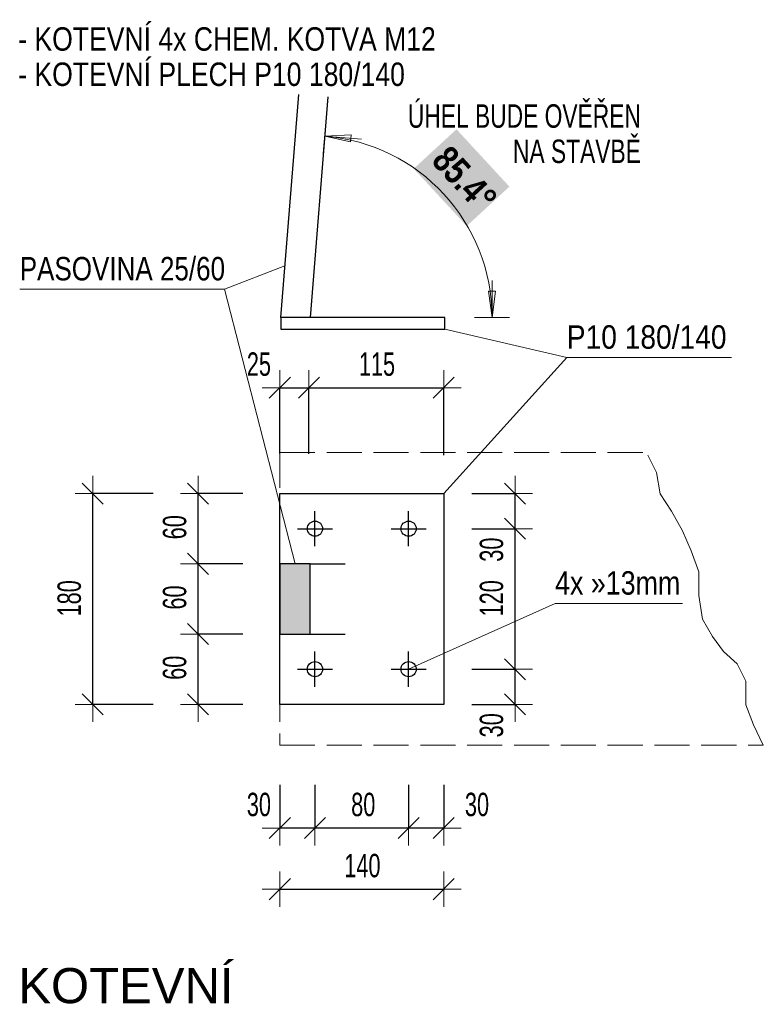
# Model space of a CAD drawing. Header units: millimetres. Extents: x -27650 to 9270, y -105989 to -87594.
# Tile 8 of 15: x 2351 to 2987, y -91762 to -90921. Entities that reach past the tile are written whole.
import ezdxf

# ---------------------------------------------------------------- set-up
doc = ezdxf.new("R2010")
doc.units = ezdxf.units.MM
doc.header["$PDMODE"] = 65
doc.linetypes.add('Carkovana 2x_1_1', pattern=[40, 30, -10])
doc.linetypes.add('JIS_09_15', pattern=[60, 30, -10, 0, -10, 0, -10])
doc.layers.add('XR$3$(Z17) - KOTVENÍ 1_5_1', color=7, linetype='Continuous', lineweight=25)
doc.styles.add('ARIAL', font='ARIAL.TTF')
doc.styles.add('ARIALNARROW', font='ARIALN.TTF')
doc.dimstyles.new('DIMSTYLE_12', dxfattribs={"dimtxt": 20, "dimasz": 30, "dimexe": 0, "dimexo": 0, "dimgap": 10, "dimtad": 2, "dimdec": 0, "dimrnd": 1, "dimzin": 12, "dimdsep": 46, "dimtxsty": 'ARIALNARROW', "dimblk1": 'ALL_ML_STRICH', "dimblk2": 'ALL_ML_STRICH', "dimsah": 1, "dimcen": 0, "dimclrd": 6, "dimclre": 6, "dimclrt": 6, "dimadec": 0, "dimazin": 0, "dimtfac": 1, "dimtdec": 0, "dimtix": 1, "dimtmove": 2, "dimatfit": 3, "dimfxl": 0, "dimtvp": 1.2, "dimtzin": 0, "dimlwd": 0, "dimlwe": 13, "dimarcsym": 0})
doc.dimstyles.new('DIMSTYLE_13', dxfattribs={"dimtxt": 20, "dimasz": 30, "dimexe": 0, "dimexo": 0, "dimgap": 10, "dimtad": 2, "dimdec": 0, "dimrnd": 1, "dimzin": 12, "dimdsep": 46, "dimtxsty": 'ARIALNARROW', "dimblk1": 'ALL_ML_STRICH', "dimblk2": 'ALL_ML_STRICH', "dimsah": 1, "dimcen": 0, "dimclrd": 6, "dimclre": 6, "dimclrt": 6, "dimadec": 0, "dimazin": 0, "dimtfac": 1, "dimtdec": 0, "dimtix": 1, "dimtmove": 2, "dimatfit": 3, "dimfxl": 0, "dimtzin": 0, "dimlwd": 0, "dimlwe": 13, "dimarcsym": 0})
doc.dimstyles.new('DIMSTYLE_14', dxfattribs={"dimtxt": 20, "dimasz": 30, "dimexe": 0, "dimexo": 0, "dimgap": 10, "dimtad": 2, "dimdec": 0, "dimrnd": 1, "dimzin": 12, "dimdsep": 46, "dimtxsty": 'ARIALNARROW', "dimblk1": 'ALL_ML_STRICH', "dimblk2": 'ALL_ML_STRICH', "dimsah": 1, "dimcen": 0, "dimclrd": 6, "dimclre": 6, "dimclrt": 6, "dimadec": 0, "dimazin": 0, "dimtfac": 1, "dimtdec": 0, "dimtix": 1, "dimtmove": 2, "dimatfit": 3, "dimfxl": 0, "dimtvp": 1.2, "dimtzin": 0, "dimlwd": 0, "dimlwe": 13, "dimarcsym": 0})
doc.dimstyles.new('DIMSTYLE_15', dxfattribs={"dimtxt": 20, "dimasz": 30, "dimexe": 0, "dimexo": 0, "dimgap": 10, "dimtad": 2, "dimdec": 0, "dimrnd": 1, "dimzin": 12, "dimdsep": 46, "dimtxsty": 'ARIALNARROW', "dimblk1": 'ALL_ML_STRICH', "dimblk2": 'ALL_ML_STRICH', "dimsah": 1, "dimcen": 0, "dimclrd": 6, "dimclre": 6, "dimclrt": 6, "dimadec": 0, "dimazin": 0, "dimtfac": 1, "dimtdec": 0, "dimtix": 1, "dimtmove": 2, "dimatfit": 3, "dimfxl": 0, "dimtzin": 0, "dimlwd": 0, "dimlwe": 13, "dimarcsym": 0})

# ---------------------------------------------------------------- blocks, each defined once
blk = doc.blocks.new('ALL_ML_STRICH')
at = {"color": 0, "linetype": 'ByBlock', "lineweight": -2}
for p, q in [((-0.3, -0.3), (0.3, 0.3)), ((0, -0.5), (0, 0.5)), ((-1, 0), (0.5, 0))]:
    blk.add_line(p, q, dxfattribs=at)
blk = doc.blocks.new('*D100')
at = {"layer": 'DEFPOINTS', "color": 6, "linetype": 'Continuous', "lineweight": 13}
for p in [(2683.61, -91475.77), (2713.61, -91505.77), (2774.49, -91505.77)]:
    blk.add_point(p, dxfattribs=at)
at = {"layer": 'XR$3$(Z17) - KOTVENÍ 1_5_1', "color": 6, "linetype": 'Continuous', "lineweight": -2}
for p, q in [((2737.46, -91475.77), (2774.49, -91475.77)), ((2774.49, -91505.77), (2774.49, -91475.77)), ((2737.46, -91505.77), (2774.49, -91505.77))]:
    blk.add_line(p, q, dxfattribs=at)
at = {"layer": 'XR$3$(Z17) - KOTVENÍ 1_5_1', "color": 6, "linetype": 'Continuous', "lineweight": 13, "xscale": 30, "yscale": 30, "zscale": 30}
for p, rotation in [((2774.49, -91475.77), 90), ((2774.49, -91505.77), 270)]:
    blk.add_blockref('ALL_ML_STRICH', p, dxfattribs=dict(at, rotation=rotation))
at = {"layer": 'XR$3$(Z17) - KOTVENÍ 1_5_1', "color": 6, "linetype": 'Continuous', "lineweight": 13, "insert": (2754.49, -91523.68), "char_height": 20, "width": 32.4571, "attachment_point": 5, "rotation": 90, "style": 'ARIALNARROW'}
blk.add_mtext('\\W0.81;\\A1;{30}', dxfattribs=at)
blk = doc.blocks.new('*D101')
at = {"layer": 'DEFPOINTS', "color": 6, "linetype": 'Continuous', "lineweight": 13}
for p in [(2683.61, -91355.77), (2683.61, -91475.77), (2774.49, -91475.77)]:
    blk.add_point(p, dxfattribs=at)
at = {"layer": 'XR$3$(Z17) - KOTVENÍ 1_5_1', "color": 6, "linetype": 'Continuous', "lineweight": -2}
for p, q in [((2737.46, -91355.77), (2774.49, -91355.77)), ((2774.49, -91475.77), (2774.49, -91355.77)), ((2737.46, -91475.77), (2774.49, -91475.77))]:
    blk.add_line(p, q, dxfattribs=at)
at = {"layer": 'XR$3$(Z17) - KOTVENÍ 1_5_1', "color": 6, "linetype": 'Continuous', "lineweight": 13, "xscale": 30, "yscale": 30, "zscale": 30}
for p, rotation in [((2774.49, -91355.77), 90), ((2774.49, -91475.77), 270)]:
    blk.add_blockref('ALL_ML_STRICH', p, dxfattribs=dict(at, rotation=rotation))
at = {"layer": 'XR$3$(Z17) - KOTVENÍ 1_5_1', "color": 6, "linetype": 'Continuous', "lineweight": 13, "insert": (2754.49, -91415.26), "char_height": 20, "width": 48.6857, "attachment_point": 5, "rotation": 90, "style": 'ARIALNARROW'}
blk.add_mtext('\\W0.81;\\A1;{120}', dxfattribs=at)
blk = doc.blocks.new('*D102')
at = {"layer": 'DEFPOINTS', "color": 6, "linetype": 'Continuous', "lineweight": 13}
for p in [(2713.61, -91325.77), (2683.61, -91355.77), (2774.49, -91355.77)]:
    blk.add_point(p, dxfattribs=at)
at = {"layer": 'XR$3$(Z17) - KOTVENÍ 1_5_1', "color": 6, "linetype": 'Continuous', "lineweight": -2}
for p, q in [((2737.46, -91325.77), (2774.49, -91325.77)), ((2774.49, -91355.77), (2774.49, -91325.77)), ((2737.46, -91355.77), (2774.49, -91355.77))]:
    blk.add_line(p, q, dxfattribs=at)
at = {"layer": 'XR$3$(Z17) - KOTVENÍ 1_5_1', "color": 6, "linetype": 'Continuous', "lineweight": 13, "xscale": 30, "yscale": 30, "zscale": 30}
for p, rotation in [((2774.49, -91325.77), 90), ((2774.49, -91355.77), 270)]:
    blk.add_blockref('ALL_ML_STRICH', p, dxfattribs=dict(at, rotation=rotation))
at = {"layer": 'XR$3$(Z17) - KOTVENÍ 1_5_1', "color": 6, "linetype": 'Continuous', "lineweight": 13, "insert": (2754.49, -91373.68), "char_height": 20, "width": 32.4571, "attachment_point": 5, "rotation": 90, "style": 'ARIALNARROW'}
blk.add_mtext('\\W0.81;\\A1;{30}', dxfattribs=at)
blk = doc.blocks.new('*D103')
at = {"layer": 'DEFPOINTS', "color": 6, "linetype": 'Continuous', "lineweight": 13}
for p in [(2573.61, -91505.77), (2713.61, -91505.77), (2573.61, -91663.58)]:
    blk.add_point(p, dxfattribs=at)
at = {"layer": 'XR$3$(Z17) - KOTVENÍ 1_5_1', "color": 6, "linetype": 'Continuous', "lineweight": -2}
for p, q in [((2573.61, -91663.58), (2573.61, -91663.58)), ((2573.61, -91663.58), (2713.61, -91663.58)), ((2713.61, -91663.58), (2713.61, -91663.58))]:
    blk.add_line(p, q, dxfattribs=at)
at = {"layer": 'XR$3$(Z17) - KOTVENÍ 1_5_1', "color": 6, "linetype": 'Continuous', "lineweight": 13, "xscale": 30, "yscale": 30, "zscale": 30, "rotation": 180}
blk.add_blockref('ALL_ML_STRICH', (2573.61, -91663.58), dxfattribs=at)
at = {"layer": 'XR$3$(Z17) - KOTVENÍ 1_5_1', "color": 6, "linetype": 'Continuous', "lineweight": 13, "xscale": 30, "yscale": 30, "zscale": 30}
blk.add_blockref('ALL_ML_STRICH', (2713.61, -91663.58), dxfattribs=at)
at = {"layer": 'XR$3$(Z17) - KOTVENÍ 1_5_1', "color": 6, "linetype": 'Continuous', "lineweight": 13, "insert": (2644.12, -91643.58), "char_height": 20, "width": 48.6857, "attachment_point": 5, "style": 'ARIALNARROW'}
blk.add_mtext('\\W0.81;\\A1;{140}', dxfattribs=at)
blk = doc.blocks.new('*D104')
at = {"layer": 'DEFPOINTS', "color": 6, "linetype": 'Continuous', "lineweight": 13}
for p in [(2573.61, -91445.77), (2503.79, -91505.77), (2573.61, -91505.77)]:
    blk.add_point(p, dxfattribs=at)
at = {"layer": 'XR$3$(Z17) - KOTVENÍ 1_5_1', "color": 6, "linetype": 'Continuous', "lineweight": -2}
for p, q in [((2541.87, -91445.77), (2503.79, -91445.77)), ((2503.79, -91505.77), (2503.79, -91445.77)), ((2541.87, -91505.77), (2503.79, -91505.77))]:
    blk.add_line(p, q, dxfattribs=at)
at = {"layer": 'XR$3$(Z17) - KOTVENÍ 1_5_1', "color": 6, "linetype": 'Continuous', "lineweight": 13, "xscale": 30, "yscale": 30, "zscale": 30}
for p, rotation in [((2503.79, -91445.77), 90), ((2503.79, -91505.77), 270)]:
    blk.add_blockref('ALL_ML_STRICH', p, dxfattribs=dict(at, rotation=rotation))
at = {"layer": 'XR$3$(Z17) - KOTVENÍ 1_5_1', "color": 6, "linetype": 'Continuous', "lineweight": 13, "insert": (2483.79, -91474.54), "char_height": 20, "width": 32.4571, "attachment_point": 5, "rotation": 90, "style": 'ARIALNARROW'}
blk.add_mtext('\\W0.81;\\A1;{60}', dxfattribs=at)
blk = doc.blocks.new('*D105')
at = {"layer": 'DEFPOINTS', "color": 6, "linetype": 'Continuous', "lineweight": 13}
for p in [(2573.61, -91385.77), (2503.79, -91445.77), (2573.61, -91445.77)]:
    blk.add_point(p, dxfattribs=at)
at = {"layer": 'XR$3$(Z17) - KOTVENÍ 1_5_1', "color": 6, "linetype": 'Continuous', "lineweight": -2}
for p, q in [((2541.87, -91385.77), (2503.79, -91385.77)), ((2503.79, -91445.77), (2503.79, -91385.77)), ((2541.87, -91445.77), (2503.79, -91445.77))]:
    blk.add_line(p, q, dxfattribs=at)
at = {"layer": 'XR$3$(Z17) - KOTVENÍ 1_5_1', "color": 6, "linetype": 'Continuous', "lineweight": 13, "xscale": 30, "yscale": 30, "zscale": 30}
for p, rotation in [((2503.79, -91385.77), 90), ((2503.79, -91445.77), 270)]:
    blk.add_blockref('ALL_ML_STRICH', p, dxfattribs=dict(at, rotation=rotation))
at = {"layer": 'XR$3$(Z17) - KOTVENÍ 1_5_1', "color": 6, "linetype": 'Continuous', "lineweight": 13, "insert": (2483.79, -91414.54), "char_height": 20, "width": 32.4571, "attachment_point": 5, "rotation": 90, "style": 'ARIALNARROW'}
blk.add_mtext('\\W0.81;\\A1;{60}', dxfattribs=at)
blk = doc.blocks.new('*D106')
at = {"layer": 'DEFPOINTS', "color": 6, "linetype": 'Continuous', "lineweight": 13}
for p in [(2573.61, -91325.77), (2503.79, -91385.77), (2573.61, -91385.77)]:
    blk.add_point(p, dxfattribs=at)
at = {"layer": 'XR$3$(Z17) - KOTVENÍ 1_5_1', "color": 6, "linetype": 'Continuous', "lineweight": -2}
for p, q in [((2541.87, -91325.77), (2503.79, -91325.77)), ((2503.79, -91385.77), (2503.79, -91325.77)), ((2541.87, -91385.77), (2503.79, -91385.77))]:
    blk.add_line(p, q, dxfattribs=at)
at = {"layer": 'XR$3$(Z17) - KOTVENÍ 1_5_1', "color": 6, "linetype": 'Continuous', "lineweight": 13, "xscale": 30, "yscale": 30, "zscale": 30}
for p, rotation in [((2503.79, -91325.77), 90), ((2503.79, -91385.77), 270)]:
    blk.add_blockref('ALL_ML_STRICH', p, dxfattribs=dict(at, rotation=rotation))
at = {"layer": 'XR$3$(Z17) - KOTVENÍ 1_5_1', "color": 6, "linetype": 'Continuous', "lineweight": 13, "insert": (2483.79, -91354.54), "char_height": 20, "width": 32.4571, "attachment_point": 5, "rotation": 90, "style": 'ARIALNARROW'}
blk.add_mtext('\\W0.81;\\A1;{60}', dxfattribs=at)
blk = doc.blocks.new('*D107')
at = {"layer": 'DEFPOINTS', "color": 6, "linetype": 'Continuous', "lineweight": 13}
for p in [(2573.61, -91235.37), (2573.61, -91325.77), (2598.49, -91385.77)]:
    blk.add_point(p, dxfattribs=at)
at = {"layer": 'XR$3$(Z17) - KOTVENÍ 1_5_1', "color": 6, "linetype": 'Continuous', "lineweight": -2}
for p, q in [((2573.61, -91291.49), (2573.61, -91235.37)), ((2573.61, -91235.37), (2598.49, -91235.37)), ((2598.49, -91291.74), (2598.49, -91235.37))]:
    blk.add_line(p, q, dxfattribs=at)
at = {"layer": 'XR$3$(Z17) - KOTVENÍ 1_5_1', "color": 6, "linetype": 'Continuous', "lineweight": 13, "xscale": 30, "yscale": 30, "zscale": 30, "rotation": 180}
blk.add_blockref('ALL_ML_STRICH', (2573.61, -91235.37), dxfattribs=at)
at = {"layer": 'XR$3$(Z17) - KOTVENÍ 1_5_1', "color": 6, "linetype": 'Continuous', "lineweight": 13, "xscale": 30, "yscale": 30, "zscale": 30}
blk.add_blockref('ALL_ML_STRICH', (2598.49, -91235.37), dxfattribs=at)
at = {"layer": 'XR$3$(Z17) - KOTVENÍ 1_5_1', "color": 6, "linetype": 'Continuous', "lineweight": 13, "insert": (2555.71, -91215.37), "char_height": 20, "width": 32.4571, "attachment_point": 5, "style": 'ARIALNARROW'}
blk.add_mtext('\\W0.81;\\A1;{25}', dxfattribs=at)
blk = doc.blocks.new('*D108')
at = {"layer": 'DEFPOINTS', "color": 6, "linetype": 'Continuous', "lineweight": 13}
for p in [(2598.49, -91235.37), (2713.61, -91325.77), (2598.49, -91385.77)]:
    blk.add_point(p, dxfattribs=at)
at = {"layer": 'XR$3$(Z17) - KOTVENÍ 1_5_1', "color": 6, "linetype": 'Continuous', "lineweight": -2}
for p, q in [((2598.49, -91291.74), (2598.49, -91235.37)), ((2598.49, -91235.37), (2713.61, -91235.37)), ((2713.61, -91292.94), (2713.61, -91235.37))]:
    blk.add_line(p, q, dxfattribs=at)
at = {"layer": 'XR$3$(Z17) - KOTVENÍ 1_5_1', "color": 6, "linetype": 'Continuous', "lineweight": 13, "xscale": 30, "yscale": 30, "zscale": 30, "rotation": 180}
blk.add_blockref('ALL_ML_STRICH', (2598.49, -91235.37), dxfattribs=at)
at = {"layer": 'XR$3$(Z17) - KOTVENÍ 1_5_1', "color": 6, "linetype": 'Continuous', "lineweight": 13, "xscale": 30, "yscale": 30, "zscale": 30}
blk.add_blockref('ALL_ML_STRICH', (2713.61, -91235.37), dxfattribs=at)
at = {"layer": 'XR$3$(Z17) - KOTVENÍ 1_5_1', "color": 6, "linetype": 'Continuous', "lineweight": 13, "insert": (2656.56, -91215.37), "char_height": 20, "width": 48.6857, "attachment_point": 5, "style": 'ARIALNARROW'}
blk.add_mtext('\\W0.81;\\A1;{115}', dxfattribs=at)
blk = doc.blocks.new('*D109')
at = {"layer": 'DEFPOINTS', "color": 6, "linetype": 'Continuous', "lineweight": 13}
for p in [(2573.61, -91325.77), (2413.79, -91505.77), (2573.61, -91505.77)]:
    blk.add_point(p, dxfattribs=at)
at = {"layer": 'XR$3$(Z17) - KOTVENÍ 1_5_1', "color": 6, "linetype": 'Continuous', "lineweight": -2}
for p, q in [((2465.29, -91325.77), (2413.79, -91325.77)), ((2413.79, -91505.77), (2413.79, -91325.77)), ((2465.29, -91505.77), (2413.79, -91505.77))]:
    blk.add_line(p, q, dxfattribs=at)
at = {"layer": 'XR$3$(Z17) - KOTVENÍ 1_5_1', "color": 6, "linetype": 'Continuous', "lineweight": 13, "xscale": 30, "yscale": 30, "zscale": 30}
for p, rotation in [((2413.79, -91325.77), 90), ((2413.79, -91505.77), 270)]:
    blk.add_blockref('ALL_ML_STRICH', p, dxfattribs=dict(at, rotation=rotation))
at = {"layer": 'XR$3$(Z17) - KOTVENÍ 1_5_1', "color": 6, "linetype": 'Continuous', "lineweight": 13, "insert": (2393.79, -91415.26), "char_height": 20, "width": 48.6857, "attachment_point": 5, "rotation": 90, "style": 'ARIALNARROW'}
blk.add_mtext('\\W0.81;\\A1;{180}', dxfattribs=at)
blk = doc.blocks.new('*D110')
at = {"layer": 'DEFPOINTS', "color": 6, "linetype": 'Continuous', "lineweight": 13}
for p in [(2683.61, -91475.77), (2713.61, -91505.77), (2713.61, -91611.41)]:
    blk.add_point(p, dxfattribs=at)
at = {"layer": 'XR$3$(Z17) - KOTVENÍ 1_5_1', "color": 6, "linetype": 'Continuous', "lineweight": -2}
for p, q in [((2683.61, -91574.38), (2683.61, -91611.41)), ((2713.61, -91574.38), (2713.61, -91611.41)), ((2713.61, -91611.41), (2683.61, -91611.41))]:
    blk.add_line(p, q, dxfattribs=at)
at = {"layer": 'XR$3$(Z17) - KOTVENÍ 1_5_1', "color": 6, "linetype": 'Continuous', "lineweight": 13, "xscale": 30, "yscale": 30, "zscale": 30}
for p, rotation in [((2683.61, -91611.41), 180), ((2713.61, -91611.41), 360)]:
    blk.add_blockref('ALL_ML_STRICH', p, dxfattribs=dict(at, rotation=rotation))
at = {"layer": 'XR$3$(Z17) - KOTVENÍ 1_5_1', "color": 6, "linetype": 'Continuous', "lineweight": 13, "insert": (2741.99, -91591.41), "char_height": 20, "width": 32.4571, "attachment_point": 5, "style": 'ARIALNARROW'}
blk.add_mtext('\\W0.81;\\A1;{30}', dxfattribs=at)
blk = doc.blocks.new('*D111')
at = {"layer": 'DEFPOINTS', "color": 6, "linetype": 'Continuous', "lineweight": 13}
for p in [(2603.61, -91475.77), (2683.61, -91475.77), (2683.61, -91611.41)]:
    blk.add_point(p, dxfattribs=at)
at = {"layer": 'XR$3$(Z17) - KOTVENÍ 1_5_1', "color": 6, "linetype": 'Continuous', "lineweight": -2}
for p, q in [((2603.61, -91574.38), (2603.61, -91611.41)), ((2683.61, -91574.38), (2683.61, -91611.41)), ((2683.61, -91611.41), (2603.61, -91611.41))]:
    blk.add_line(p, q, dxfattribs=at)
at = {"layer": 'XR$3$(Z17) - KOTVENÍ 1_5_1', "color": 6, "linetype": 'Continuous', "lineweight": 13, "xscale": 30, "yscale": 30, "zscale": 30}
for p, rotation in [((2603.61, -91611.41), 180), ((2683.61, -91611.41), 360)]:
    blk.add_blockref('ALL_ML_STRICH', p, dxfattribs=dict(at, rotation=rotation))
at = {"layer": 'XR$3$(Z17) - KOTVENÍ 1_5_1', "color": 6, "linetype": 'Continuous', "lineweight": 13, "insert": (2644.84, -91591.41), "char_height": 20, "width": 32.4571, "attachment_point": 5, "style": 'ARIALNARROW'}
blk.add_mtext('\\W0.81;\\A1;{80}', dxfattribs=at)
blk = doc.blocks.new('*D112')
at = {"layer": 'DEFPOINTS', "color": 6, "linetype": 'Continuous', "lineweight": 13}
for p in [(2603.61, -91475.77), (2573.61, -91505.77), (2603.61, -91611.41)]:
    blk.add_point(p, dxfattribs=at)
at = {"layer": 'XR$3$(Z17) - KOTVENÍ 1_5_1', "color": 6, "linetype": 'Continuous', "lineweight": -2}
for p, q in [((2573.61, -91574.38), (2573.61, -91611.41)), ((2603.61, -91574.38), (2603.61, -91611.41)), ((2603.61, -91611.41), (2573.61, -91611.41))]:
    blk.add_line(p, q, dxfattribs=at)
at = {"layer": 'XR$3$(Z17) - KOTVENÍ 1_5_1', "color": 6, "linetype": 'Continuous', "lineweight": 13, "xscale": 30, "yscale": 30, "zscale": 30}
for p, rotation in [((2573.61, -91611.41), 180), ((2603.61, -91611.41), 360)]:
    blk.add_blockref('ALL_ML_STRICH', p, dxfattribs=dict(at, rotation=rotation))
at = {"layer": 'XR$3$(Z17) - KOTVENÍ 1_5_1', "color": 6, "linetype": 'Continuous', "lineweight": 13, "insert": (2555.71, -91591.41), "char_height": 20, "width": 32.4571, "attachment_point": 5, "style": 'ARIALNARROW'}
blk.add_mtext('\\W0.81;\\A1;{30}', dxfattribs=at)

msp = doc.modelspace()

# ---------------------------------------------------------------- hatches: boundary and pattern name
at = {"layer": 'XR$3$(Z17) - KOTVENÍ 1_5_1', "linetype": 'Continuous', "lineweight": 13}
for color, points in [(7, [(2688.01, -91048.34), (2733.22, -91097.32), (2769.68, -91063.67), (2724.47, -91014.69)]), (171, [(2573.61, -91445.77), (2599.49, -91445.77), (2599.49, -91385.77), (2573.61, -91385.77)])]:
    msp.add_hatch(color=color, dxfattribs=at).paths.add_polyline_path(points)

# ---------------------------------------------------------------- linework, layer by layer
at = {"layer": 'XR$3$(Z17) - KOTVENÍ 1_5_1', "color": 5, "linetype": 'Continuous', "lineweight": 25}
for p, q in [((2574.41, -91175.4), (2589.7, -90984.89)), ((2614.62, -90986.89), (2599.49, -91175.4)), ((2574.41, -91175.4), (2574.41, -91185.4)), ((2714.41, -91175.4), (2574.41, -91175.4)), ((2714.41, -91185.4), (2714.41, -91175.4)), ((2574.41, -91185.4), (2714.41, -91185.4)), ((2573.61, -91505.77), (2573.61, -91325.77)), ((2573.61, -91325.77), (2713.61, -91325.77)), ((2713.61, -91325.77), (2713.61, -91505.77)), ((2603.61, -91370.77), (2603.61, -91340.77)), ((2683.61, -91370.77), (2683.61, -91340.77)), ((2588.61, -91355.77), (2618.61, -91355.77)), ((2668.61, -91355.77), (2698.61, -91355.77)), ((2573.61, -91385.77), (2573.61, -91445.77)), ((2599.49, -91385.77), (2573.61, -91385.77)), ((2599.49, -91445.77), (2599.49, -91385.77)), ((2573.61, -91445.77), (2599.49, -91445.77)), ((2573.61, -91445.77), (2599.49, -91445.77)), ((2603.61, -91490.77), (2603.61, -91460.77)), ((2683.61, -91490.77), (2683.61, -91460.77)), ((2588.61, -91475.77), (2618.61, -91475.77)), ((2668.61, -91475.77), (2698.61, -91475.77)), ((2713.61, -91505.77), (2573.61, -91505.77))]:
    msp.add_line(p, q, dxfattribs=at)
at = {"layer": 'XR$3$(Z17) - KOTVENÍ 1_5_1', "color": 6, "linetype": 'Continuous', "lineweight": 13}
for p, q in [((2613.11, -91005.63), (2610.72, -91035.5)), ((2634.55, -91019.39), (2611.92, -91020.55)), ((2611.92, -91020.55), (2634.07, -91025.34)), ((2611.92, -91020.55), (2643.28, -91023.07)), ((2634.07, -91025.34), (2634.55, -91019.39)), ((2754.84, -91175.4), (2754.84, -91143.93)), ((2757.84, -91152.93), (2751.87, -91152.93)), ((2751.87, -91152.93), (2754.84, -91175.4)), ((2754.84, -91175.4), (2757.84, -91152.93)), ((2739.87, -91175.4), (2769.84, -91175.4))]:
    msp.add_line(p, q, dxfattribs=at)
at = {"layer": 'XR$3$(Z17) - KOTVENÍ 1_5_1', "color": 7, "linetype": 'Continuous', "lineweight": 13}
for p, q in [((2526.35, -91151.35), (2577.96, -91131.23)), ((2351.41, -91151.35), (2526.35, -91151.35)), ((2526.35, -91151.35), (2586.55, -91385.77)), ((2818.69, -91209.7), (2714.41, -91185.4)), ((2818.69, -91209.7), (2713.61, -91325.77)), ((2818.69, -91209.7), (2959.49, -91209.7)), ((2683.61, -91475.77), (2808.69, -91419.7)), ((2808.69, -91419.7), (2917.49, -91419.7))]:
    msp.add_line(p, q, dxfattribs=at)
at = {"layer": 'XR$3$(Z17) - KOTVENÍ 1_5_1', "color": 8, "linetype": 'Carkovana 2x_1_1', "lineweight": 13}
for p, q in [((2573.61, -91290.77), (2886.87, -91290.77)), ((2573.61, -91290.77), (2573.61, -91540.77)), ((2573.61, -91540.77), (2986.56, -91540.77))]:
    msp.add_line(p, q, dxfattribs=at)
at = {"layer": 'XR$3$(Z17) - KOTVENÍ 1_5_1', "color": 5, "linetype": 'JIS_09_15', "lineweight": 25}
for p, q in [((2599.49, -91385.77), (2639.49, -91385.77)), ((2599.49, -91445.77), (2639.49, -91445.77))]:
    msp.add_line(p, q, dxfattribs=at)
at = {"layer": 'XR$3$(Z17) - KOTVENÍ 1_5_1', "color": 8, "linetype": 'Carkovana 2x_1_1', "lineweight": 13}
msp.add_lwpolyline([(2986.56, -91540.77), (2978.07, -91523.13), (2971.71, -91506.16), (2971.71, -91486.01), (2964.29, -91471.16), (2952.62, -91460.56), (2943.08, -91447.83), (2934.59, -91432.99), (2931.41, -91412.84), (2931.41, -91392.69), (2925.05, -91374.66), (2917.62, -91357.69), (2908.08, -91340.72), (2898.54, -91325.88), (2895.35, -91307.85), (2887.93, -91293)], dxfattribs=at)
at = {"layer": 'XR$3$(Z17) - KOTVENÍ 1_5_1', "color": 5, "linetype": 'Continuous', "lineweight": 25}
for centre in [(2603.61, -91355.77), (2683.61, -91355.77), (2603.61, -91475.77), (2683.61, -91475.77)]:
    msp.add_circle(centre, 6.5, dxfattribs=at)
at = {"layer": 'XR$3$(Z17) - KOTVENÍ 1_5_1', "color": 6, "linetype": 'Continuous', "lineweight": 13}
msp.add_arc((2599.49, -91175.4), 155.34, 0, 85.41386, dxfattribs=at)

# ---------------------------------------------------------------- texts
at = {"layer": 'XR$3$(Z17) - KOTVENÍ 1_5_1', "color": 7, "linetype": 'Continuous', "lineweight": 13, "char_height": 20, "line_spacing_factor": 0.903614, "style": 'ARIALNARROW'}
for s, insert, width, attachment_point in [('\\W0.99;- KOTEVNÍ 4x CHEM. KOTVA M12\\P- KOTEVNÍ PLECH P10 180/140', (2350.14, -90927.58), 366.6618, 1), ('\\W0.85;ÚHEL BUDE OVĚŘEN\\PNA STAVBĚ', (2881.99, -90993.38), 208.5312, 3)]:
    msp.add_mtext(s, dxfattribs=dict(at, insert=insert, width=width, attachment_point=attachment_point))
at = {"layer": 'XR$3$(Z17) - KOTVENÍ 1_5_1', "color": 6, "linetype": 'Continuous', "lineweight": 13, "insert": (2701.96, -91042.63), "char_height": 22.9, "width": 73.3235, "attachment_point": 7, "rotation": 312.70693, "style": 'ARIALNARROW'}
msp.add_mtext('\\W0.97;\\fArial Narrow|i0|b1|c0|p0;85.4%%d', dxfattribs=at)
at = {"layer": 'XR$3$(Z17) - KOTVENÍ 1_5_1', "color": 7, "linetype": 'Continuous', "lineweight": 18, "char_height": 20, "attachment_point": 7, "style": 'ARIALNARROW'}
for s, insert, width in [('\\W0.97;PASOVINA 25/60', (2351.41, -91144.02), 184.5928), ('\\W1.05;P10 180/140', (2818.69, -91202.37), 151.3079), ('\\W1.00;4x »13mm', (2808.69, -91412.37), 118.825)]:
    msp.add_mtext(s, dxfattribs=dict(at, insert=insert, width=width))
at = {"layer": 'XR$3$(Z17) - KOTVENÍ 1_5_1', "color": 7, "linetype": 'Continuous', "lineweight": 13, "insert": (2350.14, -91761.4), "char_height": 30, "width": 199.0027, "attachment_point": 7, "style": 'ARIAL'}
msp.add_mtext('\\W1.00;KOTEVNÍ', dxfattribs=at)

# ---------------------------------------------------------------- dimensions: what is measured, and where the dimension line sits
at = {"layer": 'XR$3$(Z17) - KOTVENÍ 1_5_1', "color": 6, "linetype": 'Continuous', "lineweight": 13}
for base, p1, p2, dimstyle, picture, middle in [((2598.49, -91235.37), (2573.61, -91291.49), (2598.49, -91291.74), 'DIMSTYLE_14', '*D107', (2555.71, -91215.37)), ((2713.61, -91235.37), (2598.49, -91291.74), (2713.61, -91292.94), 'DIMSTYLE_15', '*D108', (2656.56, -91215.37)), ((2713.61, -91663.58), (2573.61, -91663.58), (2713.61, -91663.58), 'DIMSTYLE_15', '*D103', (2644.12, -91643.58))]:
    dim = msp.add_linear_dim(base=base, p1=p1, p2=p2, dimstyle=dimstyle, override={"dimpost": '<>', "dimclrd": 6, "dimclre": 6, "dimclrt": 6, "dimlwd": 0, "dimlwe": 13}, dxfattribs=at)
    dim.commit()
    dim.dimension.update_dxf_attribs({"geometry": picture, "text_midpoint": middle, "dimtype": 160})
for base, p1, p2, angle, dimstyle, picture, middle in [((2413.79, -91325.77), (2465.29, -91505.77), (2465.29, -91325.77), 90, 'DIMSTYLE_15', '*D109', (2393.79, -91415.26)), ((2503.79, -91325.77), (2541.87, -91385.77), (2541.87, -91325.77), 90, 'DIMSTYLE_15', '*D106', (2483.79, -91354.54)), ((2774.49, -91325.77), (2737.46, -91355.77), (2737.46, -91325.77), 90, 'DIMSTYLE_14', '*D102', (2754.49, -91373.68)), ((2774.49, -91355.77), (2737.46, -91475.77), (2737.46, -91355.77), 90, 'DIMSTYLE_13', '*D101', (2754.49, -91415.26)), ((2503.79, -91385.77), (2541.87, -91445.77), (2541.87, -91385.77), 90, 'DIMSTYLE_15', '*D105', (2483.79, -91414.54)), ((2503.79, -91445.77), (2541.87, -91505.77), (2541.87, -91445.77), 90, 'DIMSTYLE_15', '*D104', (2483.79, -91474.54)), ((2774.49, -91475.77), (2737.46, -91505.77), (2737.46, -91475.77), 90, 'DIMSTYLE_12', '*D100', (2754.49, -91523.68)), ((2573.61, -91611.41), (2603.61, -91574.38), (2573.61, -91574.38), 180, 'DIMSTYLE_14', '*D112', (2555.71, -91591.41)), ((2603.61, -91611.41), (2683.61, -91574.38), (2603.61, -91574.38), 180, 'DIMSTYLE_15', '*D111', (2644.84, -91591.41)), ((2683.61, -91611.41), (2713.61, -91574.38), (2683.61, -91574.38), 180, 'DIMSTYLE_14', '*D110', (2741.99, -91591.41))]:
    dim = msp.add_linear_dim(base=base, p1=p1, p2=p2, angle=angle, dimstyle=dimstyle, override={"dimpost": '<>', "dimclrd": 6, "dimclre": 6, "dimclrt": 6, "dimlwd": 0, "dimlwe": 13}, dxfattribs=at)
    dim.commit()
    dim.dimension.update_dxf_attribs({"geometry": picture, "text_midpoint": middle, "dimtype": 160})

doc.saveas('drawing.dxf')
